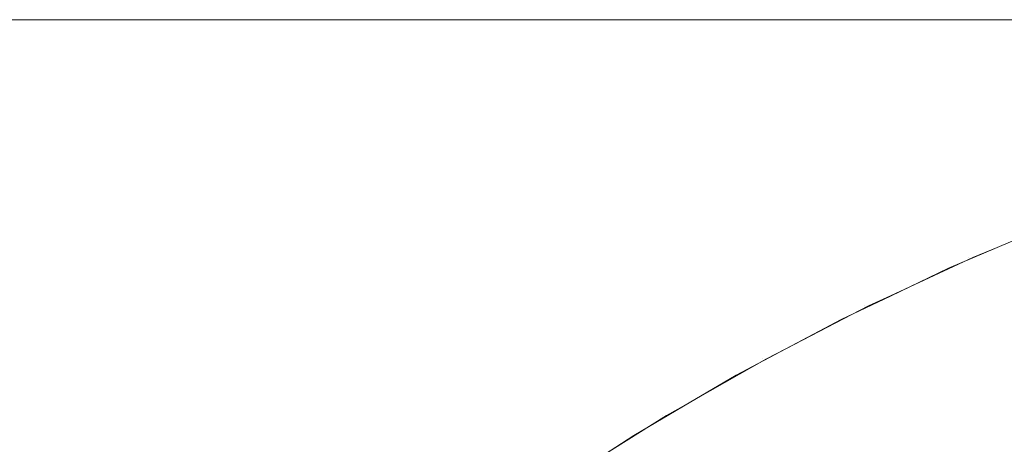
# Model space of a CAD drawing. Header units: centimetres. Extents: x -25.9 to 27.4, y -21.7 to -19.9.
# Tile 154 of 202: x 9.5382 to 9.5733, y -19.8752 to -19.86. Entities that reach past the tile are written whole.
import ezdxf

# ---------------------------------------------------------------- set-up
doc = ezdxf.new("R2010")
doc.units = ezdxf.units.CM
doc.header["$LTSCALE"] = 2.54
doc.layers.add('Lucido design-1', color=7, linetype='Continuous')

# ---------------------------------------------------------------- blocks, each defined once
blk = doc.blocks.new('Gruppo-5-1')
at = {"color": 7, "linetype": 'Continuous', "lineweight": 9}
for points, invisible_edges in [([(27.312519, -19.860047, 876.324458), (27.312519, -19.86, 876.321383), (-25.787481, -19.86, 876.321383), (-25.787481, -19.860047, 876.324458)], 8), ([(9.412519, -19.86, 876.121383), (-25.787481, -19.86, 876.321383), (27.312519, -19.86, 876.321383)], 9), ([(27.312519, -19.86, 876.321383), (9.421007, -19.86, 876.121203), (9.412519, -19.86, 876.121383)], 9), ([(9.42948, -19.86, 876.120663), (9.421007, -19.86, 876.121203), (27.312519, -19.86, 876.321383)], 10), ([(27.312519, -19.86, 876.321383), (9.437922, -19.86, 876.119764), (9.42948, -19.86, 876.120663)], 9), ([(9.446319, -19.86, 876.118507), (9.437922, -19.86, 876.119764), (27.312519, -19.86, 876.321383)], 10), ([(9.454655, -19.86, 876.116895), (9.446319, -19.86, 876.118507), (27.312519, -19.86, 876.321383)], 10), ([(27.312519, -19.86, 876.321383), (9.462914, -19.86, 876.11493), (9.454655, -19.86, 876.116895)], 9), ([(9.471083, -19.86, 876.112617), (9.462914, -19.86, 876.11493), (27.312519, -19.86, 876.321383)], 10), ([(27.312519, -19.86, 876.321383), (9.479147, -19.86, 876.109959), (9.471083, -19.86, 876.112617)], 9), ([(9.48709, -19.86, 876.106961), (9.479147, -19.86, 876.109959), (27.312519, -19.86, 876.321383)], 10), ([(27.312519, -19.86, 876.321383), (9.494899, -19.86, 876.103629), (9.48709, -19.86, 876.106961)], 9), ([(27.312519, -19.86, 876.321383), (9.50256, -19.86, 876.099969), (9.494899, -19.86, 876.103629)], 9), ([(9.510058, -19.86, 876.095986), (9.50256, -19.86, 876.099969), (27.312519, -19.86, 876.321383)], 10), ([(27.312519, -19.86, 876.321383), (9.51738, -19.86, 876.091689), (9.510058, -19.86, 876.095986)], 9), ([(9.524514, -19.86, 876.087085), (9.51738, -19.86, 876.091689), (27.312519, -19.86, 876.321383)], 10), ([(27.312519, -19.86, 876.321383), (9.531445, -19.86, 876.082183), (9.524514, -19.86, 876.087085)], 9), ([(9.538163, -19.86, 876.076991), (9.531445, -19.86, 876.082183), (27.312519, -19.86, 876.321383)], 10), ([(9.538163, -19.86, 876.076991), (9.544654, -19.86, 876.071518), (9.541773, -19.860095, 876.068245), (9.535424, -19.860095, 876.073598)], 14), ([(27.312519, -19.86, 876.321383), (9.544654, -19.86, 876.071518), (9.538163, -19.86, 876.076991)], 9), ([(9.544654, -19.86, 876.071518), (9.550907, -19.86, 876.065775), (9.54789, -19.860095, 876.062627), (9.541773, -19.860095, 876.068245)], 14), ([(9.550907, -19.86, 876.065775), (9.544654, -19.86, 876.071518), (27.312519, -19.86, 876.321383)], 10), ([(9.550907, -19.86, 876.065775), (9.55691, -19.86, 876.059771), (9.553762, -19.860095, 876.056754), (9.54789, -19.860095, 876.062627)], 14), ([(27.312519, -19.86, 876.321383), (9.55691, -19.86, 876.059771), (9.550907, -19.86, 876.065775)], 9), ([(9.55691, -19.86, 876.059771), (9.562653, -19.86, 876.053518), (9.55938, -19.860095, 876.050638), (9.553762, -19.860095, 876.056754)], 14), ([(9.562653, -19.86, 876.053518), (9.55691, -19.86, 876.059771), (27.312519, -19.86, 876.321383)], 10), ([(9.562653, -19.86, 876.053518), (9.568126, -19.86, 876.047027), (9.564734, -19.860095, 876.044289), (9.55938, -19.860095, 876.050638)], 14), ([(27.312519, -19.86, 876.321383), (9.568126, -19.86, 876.047027), (9.562653, -19.86, 876.053518)], 9), ([(9.568126, -19.86, 876.047027), (9.573318, -19.86, 876.04031), (9.569813, -19.860095, 876.037718), (9.564734, -19.860095, 876.044289)], 14), ([(9.573318, -19.86, 876.04031), (9.568126, -19.86, 876.047027), (27.312519, -19.86, 876.321383)], 10), ([(9.573318, -19.86, 876.04031), (9.578221, -19.86, 876.033378), (9.574609, -19.860095, 876.030937), (9.569813, -19.860095, 876.037718)], 14), ([(-25.787481, -19.860047, 876.324458), (-25.787481, -19.860114, 876.325744), (27.312519, -19.860114, 876.325744), (27.312519, -19.860047, 876.324458)], 10), ([(27.312519, -19.860261, 876.328604), (27.312519, -19.860114, 876.325744), (-25.787481, -19.860114, 876.325744), (-25.787481, -19.860261, 876.328604)], 10), ([(-25.787481, -19.860261, 876.328604), (-25.787481, -19.8604, 876.330097), (27.312519, -19.8604, 876.330097), (27.312519, -19.860261, 876.328604)], 10), ([(9.535424, -19.860095, 876.073598), (9.541773, -19.860095, 876.068245), (9.539043, -19.860361, 876.065143), (9.532828, -19.860361, 876.070383)], 15), ([(9.541773, -19.860095, 876.068245), (9.54789, -19.860095, 876.062627), (9.54503, -19.860361, 876.059644), (9.539043, -19.860361, 876.065143)], 15), ([(9.54789, -19.860095, 876.062627), (9.553762, -19.860095, 876.056754), (9.550779, -19.860361, 876.053895), (9.54503, -19.860361, 876.059644)], 15), ([(9.553762, -19.860095, 876.056754), (9.55938, -19.860095, 876.050638), (9.556278, -19.860361, 876.047908), (9.550779, -19.860361, 876.053895)], 15), ([(9.55938, -19.860095, 876.050638), (9.564734, -19.860095, 876.044289), (9.561519, -19.860361, 876.041692), (9.556278, -19.860361, 876.047908)], 15), ([(9.564734, -19.860095, 876.044289), (9.569813, -19.860095, 876.037718), (9.56649, -19.860361, 876.03526), (9.561519, -19.860361, 876.041692)], 15), ([(9.569813, -19.860095, 876.037718), (9.574609, -19.860095, 876.030937), (9.571185, -19.860361, 876.028623), (9.56649, -19.860361, 876.03526)], 15), ([(9.574609, -19.860095, 876.030937), (9.579112, -19.860095, 876.023959), (9.575593, -19.860361, 876.021792), (9.571185, -19.860361, 876.028623)], 15), ([(27.312519, -19.860647, 876.33274), (27.312519, -19.8604, 876.330097), (-25.787481, -19.8604, 876.330097), (-25.787481, -19.860647, 876.33274)], 10), ([(-25.787481, -19.860647, 876.33274), (-25.787481, -19.860876, 876.334433), (27.312519, -19.860876, 876.334433), (27.312519, -19.860647, 876.33274)], 10), ([(9.532828, -19.860361, 876.070383), (9.539043, -19.860361, 876.065143), (9.536325, -19.860798, 876.062054), (9.530243, -19.860798, 876.067182)], 15), ([(9.539043, -19.860361, 876.065143), (9.54503, -19.860361, 876.059644), (9.542183, -19.860798, 876.056673), (9.536325, -19.860798, 876.062054)], 15), ([(9.54503, -19.860361, 876.059644), (9.550779, -19.860361, 876.053895), (9.547809, -19.860798, 876.051048), (9.542183, -19.860798, 876.056673)], 15), ([(9.550779, -19.860361, 876.053895), (9.556278, -19.860361, 876.047908), (9.55319, -19.860798, 876.045189), (9.547809, -19.860798, 876.051048)], 15), ([(9.556278, -19.860361, 876.047908), (9.561519, -19.860361, 876.041692), (9.558317, -19.860798, 876.039108), (9.55319, -19.860798, 876.045189)], 15), ([(9.561519, -19.860361, 876.041692), (9.56649, -19.860361, 876.03526), (9.563182, -19.860798, 876.032814), (9.558317, -19.860798, 876.039108)], 15), ([(9.56649, -19.860361, 876.03526), (9.571185, -19.860361, 876.028623), (9.567776, -19.860798, 876.026319), (9.563182, -19.860798, 876.032814)], 15), ([(9.571185, -19.860361, 876.028623), (9.575593, -19.860361, 876.021792), (9.57209, -19.860798, 876.019635), (9.567776, -19.860798, 876.026319)], 15), ([(9.575593, -19.860361, 876.021792), (9.579708, -19.860361, 876.014781), (9.576116, -19.860798, 876.012774), (9.57209, -19.860798, 876.019635)], 15), ([(27.312519, -19.861205, 876.336861), (27.312519, -19.860876, 876.334433), (-25.787481, -19.860876, 876.334433), (-25.787481, -19.861205, 876.336861)], 10), ([(9.536325, -19.860798, 876.062054), (9.542183, -19.860798, 876.056673), (9.539354, -19.861404, 876.053721), (9.533623, -19.861404, 876.058985)], 15), ([(9.542183, -19.860798, 876.056673), (9.547809, -19.860798, 876.051048), (9.544856, -19.861404, 876.048219), (9.539354, -19.861404, 876.053721)], 15), ([(9.547809, -19.860798, 876.051048), (9.55319, -19.860798, 876.045189), (9.55012, -19.861404, 876.042488), (9.544856, -19.861404, 876.048219)], 15), ([(9.55319, -19.860798, 876.045189), (9.558317, -19.860798, 876.039108), (9.555136, -19.861404, 876.036539), (9.55012, -19.861404, 876.042488)], 15), ([(9.558317, -19.860798, 876.039108), (9.563182, -19.860798, 876.032814), (9.559895, -19.861404, 876.030382), (9.555136, -19.861404, 876.036539)], 15), ([(9.563182, -19.860798, 876.032814), (9.567776, -19.860798, 876.026319), (9.564388, -19.861404, 876.024029), (9.559895, -19.861404, 876.030382)], 15), ([(9.567776, -19.860798, 876.026319), (9.57209, -19.860798, 876.019635), (9.568608, -19.861404, 876.017491), (9.564388, -19.861404, 876.024029)], 15), ([(9.57209, -19.860798, 876.019635), (9.576116, -19.860798, 876.012774), (9.572546, -19.861404, 876.01078), (9.568608, -19.861404, 876.017491)], 15), ([(9.576116, -19.860798, 876.012774), (9.579847, -19.860798, 876.005749), (9.576196, -19.861404, 876.003908), (9.572546, -19.861404, 876.01078)], 15), ([(-25.787481, -19.861205, 876.336861), (-25.787481, -19.86154, 876.338745), (27.312519, -19.86154, 876.338745), (27.312519, -19.861205, 876.336861)], 10), ([(9.533623, -19.861404, 876.058985), (9.539354, -19.861404, 876.053721), (9.536547, -19.862177, 876.050792), (9.530943, -19.862177, 876.055939)], 15), ([(9.539354, -19.861404, 876.053721), (9.544856, -19.861404, 876.048219), (9.541927, -19.862177, 876.045411), (9.536547, -19.862177, 876.050792)], 15), ([(9.544856, -19.861404, 876.048219), (9.55012, -19.861404, 876.042488), (9.547074, -19.862177, 876.039807), (9.541927, -19.862177, 876.045411)], 15), ([(9.55012, -19.861404, 876.042488), (9.555136, -19.861404, 876.036539), (9.551979, -19.862177, 876.03399), (9.547074, -19.862177, 876.039807)], 15), ([(9.555136, -19.861404, 876.036539), (9.559895, -19.861404, 876.030382), (9.556633, -19.862177, 876.02797), (9.551979, -19.862177, 876.03399)], 15), ([(9.559895, -19.861404, 876.030382), (9.564388, -19.861404, 876.024029), (9.561026, -19.862177, 876.021757), (9.556633, -19.862177, 876.02797)], 15), ([(9.564388, -19.861404, 876.024029), (9.568608, -19.861404, 876.017491), (9.565153, -19.862177, 876.015364), (9.561026, -19.862177, 876.021757)], 15), ([(9.568608, -19.861404, 876.017491), (9.572546, -19.861404, 876.01078), (9.569004, -19.862177, 876.008801), (9.565153, -19.862177, 876.015364)], 15), ([(9.572546, -19.861404, 876.01078), (9.576196, -19.861404, 876.003908), (9.572573, -19.862177, 876.002081), (9.569004, -19.862177, 876.008801)], 15), ([(9.576196, -19.861404, 876.003908), (9.579551, -19.861404, 875.996887), (9.575854, -19.862177, 875.995215), (9.572573, -19.862177, 876.002081)], 15), ([(27.312519, -19.861935, 876.340958), (27.312519, -19.86154, 876.338745), (-25.787481, -19.86154, 876.338745), (-25.787481, -19.861935, 876.340958)], 10), ([(-25.787481, -19.861935, 876.340958), (-25.787481, -19.862392, 876.343023), (27.312519, -19.862392, 876.343023), (27.312519, -19.861935, 876.340958)], 10), ([(27.312519, -19.862835, 876.345025), (27.312519, -19.862392, 876.343023), (-25.787481, -19.862392, 876.343023), (-25.787481, -19.862835, 876.345025)], 10), ([(9.536547, -19.862177, 876.050792), (9.541927, -19.862177, 876.045411), (9.539026, -19.863117, 876.042631), (9.533766, -19.863117, 876.047891)], 15), ([(9.541927, -19.862177, 876.045411), (9.547074, -19.862177, 876.039807), (9.544058, -19.863117, 876.037152), (9.539026, -19.863117, 876.042631)], 15), ([(9.547074, -19.862177, 876.039807), (9.551979, -19.862177, 876.03399), (9.548853, -19.863117, 876.031465), (9.544058, -19.863117, 876.037152)], 15), ([(9.551979, -19.862177, 876.03399), (9.556633, -19.862177, 876.02797), (9.553402, -19.863117, 876.02558), (9.548853, -19.863117, 876.031465)], 15), ([(9.556633, -19.862177, 876.02797), (9.561026, -19.862177, 876.021757), (9.557697, -19.863117, 876.019507), (9.553402, -19.863117, 876.02558)], 15), ([(9.561026, -19.862177, 876.021757), (9.565153, -19.862177, 876.015364), (9.561731, -19.863117, 876.013257), (9.557697, -19.863117, 876.019507)], 15), ([(9.565153, -19.862177, 876.015364), (9.569004, -19.862177, 876.008801), (9.565496, -19.863117, 876.006841), (9.561731, -19.863117, 876.013257)], 15), ([(9.569004, -19.862177, 876.008801), (9.572573, -19.862177, 876.002081), (9.568985, -19.863117, 876.000272), (9.565496, -19.863117, 876.006841)], 15), ([(9.572573, -19.862177, 876.002081), (9.575854, -19.862177, 875.995215), (9.572192, -19.863117, 875.99356), (9.568985, -19.863117, 876.000272)], 15), ([(9.575854, -19.862177, 875.995215), (9.57884, -19.862177, 875.988217), (9.575111, -19.863117, 875.986718), (9.572192, -19.863117, 875.99356)], 15), ([(-25.787481, -19.862835, 876.345025), (-25.787481, -19.863428, 876.34726), (27.312519, -19.863428, 876.34726), (27.312519, -19.862835, 876.345025)], 10), ([(9.533766, -19.863117, 876.047891), (9.539026, -19.863117, 876.042631), (9.536158, -19.86422, 876.039882), (9.531017, -19.86422, 876.045022)], 15), ([(9.539026, -19.863117, 876.042631), (9.544058, -19.863117, 876.037152), (9.541076, -19.86422, 876.034528), (9.536158, -19.86422, 876.039882)], 15), ([(9.544058, -19.863117, 876.037152), (9.548853, -19.863117, 876.031465), (9.545762, -19.86422, 876.02897), (9.541076, -19.86422, 876.034528)], 15), ([(9.548853, -19.863117, 876.031465), (9.553402, -19.863117, 876.02558), (9.550208, -19.86422, 876.023218), (9.545762, -19.86422, 876.02897)], 15), ([(9.553402, -19.863117, 876.02558), (9.557697, -19.863117, 876.019507), (9.554406, -19.86422, 876.017282), (9.550208, -19.86422, 876.023218)], 15), ([(9.557697, -19.863117, 876.019507), (9.561731, -19.863117, 876.013257), (9.558348, -19.86422, 876.011174), (9.554406, -19.86422, 876.017282)], 15), ([(9.561731, -19.863117, 876.013257), (9.565496, -19.863117, 876.006841), (9.562027, -19.86422, 876.004904), (9.558348, -19.86422, 876.011174)], 15), ([(9.565496, -19.863117, 876.006841), (9.568985, -19.863117, 876.000272), (9.565437, -19.86422, 875.998483), (9.562027, -19.86422, 876.004904)], 15), ([(9.568985, -19.863117, 876.000272), (9.572192, -19.863117, 875.99356), (9.568572, -19.86422, 875.991924), (9.565437, -19.86422, 875.998483)], 15), ([(9.572192, -19.863117, 875.99356), (9.575111, -19.863117, 875.986718), (9.571425, -19.86422, 875.985237), (9.568572, -19.86422, 875.991924)], 15), ([(9.575111, -19.863117, 875.986718), (9.577738, -19.863117, 875.979759), (9.573992, -19.86422, 875.978435), (9.571425, -19.86422, 875.985237)], 15), ([(27.312519, -19.863905, 876.349055), (27.312519, -19.863428, 876.34726), (-25.787481, -19.863428, 876.34726), (-25.787481, -19.863905, 876.349055)], 10), ([(-25.787481, -19.863905, 876.349055), (-25.787481, -19.864648, 876.351448), (27.312519, -19.864648, 876.351448), (27.312519, -19.863905, 876.349055)], 10), ([(9.536158, -19.86422, 876.039882), (9.541076, -19.86422, 876.034528), (9.538132, -19.865486, 876.031937), (9.533327, -19.865486, 876.037169)], 15), ([(9.541076, -19.86422, 876.034528), (9.545762, -19.86422, 876.02897), (9.542711, -19.865486, 876.026507), (9.538132, -19.865486, 876.031937)], 15), ([(9.545762, -19.86422, 876.02897), (9.550208, -19.86422, 876.023218), (9.547056, -19.865486, 876.020886), (9.542711, -19.865486, 876.026507)], 15), ([(9.550208, -19.86422, 876.023218), (9.554406, -19.86422, 876.017282), (9.551157, -19.865486, 876.015087), (9.547056, -19.865486, 876.020886)], 15), ([(9.554406, -19.86422, 876.017282), (9.558348, -19.86422, 876.011174), (9.555009, -19.865486, 876.009118), (9.551157, -19.865486, 876.015087)], 15), ([(9.558348, -19.86422, 876.011174), (9.562027, -19.86422, 876.004904), (9.558604, -19.865486, 876.002992), (9.555009, -19.865486, 876.009118)], 15), ([(9.562027, -19.86422, 876.004904), (9.565437, -19.86422, 875.998483), (9.561936, -19.865486, 875.996718), (9.558604, -19.865486, 876.002992)], 15), ([(9.565437, -19.86422, 875.998483), (9.568572, -19.86422, 875.991924), (9.564999, -19.865486, 875.990309), (9.561936, -19.865486, 875.996718)], 15), ([(9.568572, -19.86422, 875.991924), (9.571425, -19.86422, 875.985237), (9.567787, -19.865486, 875.983775), (9.564999, -19.865486, 875.990309)], 15), ([(9.571425, -19.86422, 875.985237), (9.573992, -19.86422, 875.978435), (9.570295, -19.865486, 875.977129), (9.567787, -19.865486, 875.983775)], 15), ([(9.573992, -19.86422, 875.978435), (9.576268, -19.86422, 875.971531), (9.572519, -19.865486, 875.970383), (9.570295, -19.865486, 875.977129)], 15), ([(9.576268, -19.86422, 875.971531), (9.578248, -19.86422, 875.964536), (9.574454, -19.865486, 875.963548), (9.572519, -19.865486, 875.970383)], 15), ([(27.312519, -19.865143, 876.35304), (27.312519, -19.864648, 876.351448), (-25.787481, -19.864648, 876.351448), (-25.787481, -19.865143, 876.35304)], 10), ([(-25.787481, -19.865143, 876.35304), (-25.787481, -19.86605, 876.355579), (27.312519, -19.86605, 876.355579), (27.312519, -19.865143, 876.35304)], 10), ([(9.538132, -19.865486, 876.031937), (9.542711, -19.865486, 876.026507), (9.539707, -19.86691, 876.02408), (9.535233, -19.86691, 876.029386)], 15), ([(9.542711, -19.865486, 876.026507), (9.547056, -19.865486, 876.020886), (9.543951, -19.86691, 876.01859), (9.539707, -19.86691, 876.02408)], 15), ([(9.547056, -19.865486, 876.020886), (9.551157, -19.865486, 876.015087), (9.547958, -19.86691, 876.012924), (9.543951, -19.86691, 876.01859)], 15), ([(9.551157, -19.865486, 876.015087), (9.555009, -19.865486, 876.009118), (9.551721, -19.86691, 876.007094), (9.547958, -19.86691, 876.012924)], 15), ([(9.555009, -19.865486, 876.009118), (9.558604, -19.865486, 876.002992), (9.555233, -19.86691, 876.001108), (9.551721, -19.86691, 876.007094)], 15), ([(9.558604, -19.865486, 876.002992), (9.561936, -19.865486, 875.996718), (9.558488, -19.86691, 875.99498), (9.555233, -19.86691, 876.001108)], 15), ([(9.561936, -19.865486, 875.996718), (9.564999, -19.865486, 875.990309), (9.56148, -19.86691, 875.988718), (9.558488, -19.86691, 875.99498)], 15), ([(9.564999, -19.865486, 875.990309), (9.567787, -19.865486, 875.983775), (9.564204, -19.86691, 875.982335), (9.56148, -19.86691, 875.988718)], 15), ([(9.567787, -19.865486, 875.983775), (9.570295, -19.865486, 875.977129), (9.566654, -19.86691, 875.975843), (9.564204, -19.86691, 875.982335)], 15), ([(9.570295, -19.865486, 875.977129), (9.572519, -19.865486, 875.970383), (9.568826, -19.86691, 875.969252), (9.566654, -19.86691, 875.975843)], 15), ([(9.572519, -19.865486, 875.970383), (9.574454, -19.865486, 875.963548), (9.570717, -19.86691, 875.962575), (9.568826, -19.86691, 875.969252)], 15), ([(9.574454, -19.865486, 875.963548), (9.576098, -19.865486, 875.956637), (9.572323, -19.86691, 875.955824), (9.570717, -19.86691, 875.962575)], 15), ([(9.576098, -19.865486, 875.956637), (9.577447, -19.865486, 875.949663), (9.57364, -19.86691, 875.949011), (9.572323, -19.86691, 875.955824)], 15), ([(27.312519, -19.866548, 876.356974), (27.312519, -19.86605, 876.355579), (-25.787481, -19.86605, 876.355579), (-25.787481, -19.866548, 876.356974)], 10), ([(-25.787481, -19.866548, 876.356974), (-25.787481, -19.867629, 876.359645), (27.312519, -19.867629, 876.359645), (27.312519, -19.866548, 876.356974)], 10), ([(9.535233, -19.86691, 876.029386), (9.539707, -19.86691, 876.02408), (9.536753, -19.86849, 876.021695), (9.532383, -19.86849, 876.026878)], 15), ([(9.539707, -19.86691, 876.02408), (9.543951, -19.86691, 876.01859), (9.540898, -19.86849, 876.016332), (9.536753, -19.86849, 876.021695)], 15), ([(9.543951, -19.86691, 876.01859), (9.547958, -19.86691, 876.012924), (9.544812, -19.86849, 876.010798), (9.540898, -19.86849, 876.016332)], 15), ([(9.547958, -19.86691, 876.012924), (9.551721, -19.86691, 876.007094), (9.548488, -19.86849, 876.005103), (9.544812, -19.86849, 876.010798)], 15), ([(9.551721, -19.86691, 876.007094), (9.555233, -19.86691, 876.001108), (9.551918, -19.86849, 875.999257), (9.548488, -19.86849, 876.005103)], 15), ([(9.555233, -19.86691, 876.001108), (9.558488, -19.86691, 875.99498), (9.555098, -19.86849, 875.99327), (9.551918, -19.86849, 875.999257)], 15), ([(9.558488, -19.86691, 875.99498), (9.56148, -19.86691, 875.988718), (9.55802, -19.86849, 875.987154), (9.555098, -19.86849, 875.99327)], 15), ([(9.56148, -19.86691, 875.988718), (9.564204, -19.86691, 875.982335), (9.560681, -19.86849, 875.98092), (9.55802, -19.86849, 875.987154)], 15), ([(9.564204, -19.86691, 875.982335), (9.566654, -19.86691, 875.975843), (9.563074, -19.86849, 875.974578), (9.560681, -19.86849, 875.98092)], 15), ([(9.566654, -19.86691, 875.975843), (9.568826, -19.86691, 875.969252), (9.565196, -19.86849, 875.96814), (9.563074, -19.86849, 875.974578)], 15), ([(9.568826, -19.86691, 875.969252), (9.570717, -19.86691, 875.962575), (9.567043, -19.86849, 875.961618), (9.565196, -19.86849, 875.96814)], 15), ([(9.570717, -19.86691, 875.962575), (9.572323, -19.86691, 875.955824), (9.568611, -19.86849, 875.955024), (9.567043, -19.86849, 875.961618)], 15), ([(9.572323, -19.86691, 875.955824), (9.57364, -19.86691, 875.949011), (9.569898, -19.86849, 875.948369), (9.568611, -19.86849, 875.955024)], 15), ([(9.57364, -19.86691, 875.949011), (9.574668, -19.86691, 875.942147), (9.570902, -19.86849, 875.941665), (9.569898, -19.86849, 875.948369)], 15), ([(9.574668, -19.86691, 875.942147), (9.575403, -19.86691, 875.935247), (9.57162, -19.86849, 875.934925), (9.570902, -19.86849, 875.941665)], 15), ([(9.575403, -19.86691, 875.935247), (9.575844, -19.86691, 875.928321), (9.572051, -19.86849, 875.92816), (9.57162, -19.86849, 875.934925)], 15), ([(9.572051, -19.86849, 875.92816), (9.575844, -19.86691, 875.928321), (9.575992, -19.86691, 875.921383), (9.57306, -19.868131, 875.921383)], 11), ([(9.57306, -19.868131, 875.921383), (9.575992, -19.86691, 875.921383), (9.575233, -19.867211, 875.721383)], 10), ([(9.573063, -19.868137, 875.721383), (9.575233, -19.867211, 875.721383), (9.575269, -19.867299, 875.717024), (9.571368, -19.868964, 875.717024)], 14), ([(9.571368, -19.868964, 875.717024), (9.575269, -19.867299, 875.717024), (9.575368, -19.867546, 875.712891), (9.571477, -19.869206, 875.712891)], 15), ([(9.575233, -19.867211, 875.721383), (9.573063, -19.868137, 875.721383), (9.57306, -19.868131, 875.921383)], 10), ([(27.312519, -19.868117, 876.360848), (27.312519, -19.867629, 876.359645), (-25.787481, -19.867629, 876.359645), (-25.787481, -19.868117, 876.360848)], 10), ([(9.571477, -19.869206, 875.712891), (9.575368, -19.867546, 875.712891), (9.575531, -19.867951, 875.708777), (9.571657, -19.869604, 875.708777)], 15), ([(9.571657, -19.869604, 875.708777), (9.575531, -19.867951, 875.708777), (9.575757, -19.868514, 875.704687), (9.571907, -19.870156, 875.704687)], 15), ([(-25.787481, -19.868117, 876.360848), (-25.787481, -19.869385, 876.363638), (27.312519, -19.869385, 876.363638), (27.312519, -19.868117, 876.360848)], 10), ([(9.572195, -19.86849, 875.921383), (9.57306, -19.868131, 875.921383), (9.573063, -19.868137, 875.721383), (9.571329, -19.868877, 875.721383)], 10), ([(9.571368, -19.868964, 875.717024), (9.571329, -19.868877, 875.721383), (9.573063, -19.868137, 875.721383)], 9), ([(9.57306, -19.868131, 875.921383), (9.572195, -19.86849, 875.921383), (9.572051, -19.86849, 875.92816)], 10), ([(9.536753, -19.86849, 876.021695), (9.540898, -19.86849, 876.016332), (9.537903, -19.870224, 876.014117), (9.533854, -19.870224, 876.019355)], 15), ([(9.540898, -19.86849, 876.016332), (9.544812, -19.86849, 876.010798), (9.541726, -19.870224, 876.008712), (9.537903, -19.870224, 876.014117)], 15), ([(9.544812, -19.86849, 876.010798), (9.548488, -19.86849, 876.005103), (9.545316, -19.870224, 876.00315), (9.541726, -19.870224, 876.008712)], 15), ([(9.548488, -19.86849, 876.005103), (9.551918, -19.86849, 875.999257), (9.548666, -19.870224, 875.99744), (9.545316, -19.870224, 876.00315)], 15), ([(9.551918, -19.86849, 875.999257), (9.555098, -19.86849, 875.99327), (9.551771, -19.870224, 875.991593), (9.548666, -19.870224, 875.99744)], 15), ([(9.555098, -19.86849, 875.99327), (9.55802, -19.86849, 875.987154), (9.554626, -19.870224, 875.98562), (9.551771, -19.870224, 875.991593)], 15), ([(9.55802, -19.86849, 875.987154), (9.560681, -19.86849, 875.98092), (9.557224, -19.870224, 875.979531), (9.554626, -19.870224, 875.98562)], 15), ([(9.560681, -19.86849, 875.98092), (9.563074, -19.86849, 875.974578), (9.559561, -19.870224, 875.973337), (9.557224, -19.870224, 875.979531)], 15), ([(9.563074, -19.86849, 875.974578), (9.565196, -19.86849, 875.96814), (9.561634, -19.870224, 875.967049), (9.559561, -19.870224, 875.973337)], 15), ([(9.565196, -19.86849, 875.96814), (9.567043, -19.86849, 875.961618), (9.563438, -19.870224, 875.96068), (9.561634, -19.870224, 875.967049)], 15), ([(9.567043, -19.86849, 875.961618), (9.568611, -19.86849, 875.955024), (9.56497, -19.870224, 875.954239), (9.563438, -19.870224, 875.96068)], 15), ([(9.568611, -19.86849, 875.955024), (9.569898, -19.86849, 875.948369), (9.566227, -19.870224, 875.947739), (9.56497, -19.870224, 875.954239)], 15), ([(9.569898, -19.86849, 875.948369), (9.570902, -19.86849, 875.941665), (9.567207, -19.870224, 875.941192), (9.566227, -19.870224, 875.947739)], 15), ([(9.570902, -19.86849, 875.941665), (9.57162, -19.86849, 875.934925), (9.567908, -19.870224, 875.934609), (9.567207, -19.870224, 875.941192)], 15), ([(9.57162, -19.86849, 875.934925), (9.572051, -19.86849, 875.92816), (9.568329, -19.870224, 875.928002), (9.567908, -19.870224, 875.934609)], 15), ([(9.568329, -19.870224, 875.928002), (9.572051, -19.86849, 875.92816), (9.572195, -19.86849, 875.921383), (9.56925, -19.869861, 875.921383)], 11), ([(9.56925, -19.869861, 875.921383), (9.572195, -19.86849, 875.921383), (9.571329, -19.868877, 875.721383)], 10), ([(9.571907, -19.870156, 875.704687), (9.575757, -19.868514, 875.704687), (9.576045, -19.869231, 875.70063), (9.572225, -19.870861, 875.70063)], 15), ([(9.569254, -19.869869, 875.721383), (9.571329, -19.868877, 875.721383), (9.571368, -19.868964, 875.717024), (9.567541, -19.870792, 875.717024)], 14), ([(9.567541, -19.870792, 875.717024), (9.571368, -19.868964, 875.717024), (9.571477, -19.869206, 875.712891), (9.567661, -19.87103, 875.712891)], 15), ([(9.571329, -19.868877, 875.721383), (9.569254, -19.869869, 875.721383), (9.56925, -19.869861, 875.921383)], 10), ([(27.312519, -19.869848, 876.364658), (27.312519, -19.869385, 876.363638), (-25.787481, -19.869385, 876.363638), (-25.787481, -19.869848, 876.364658)], 10), ([(9.567661, -19.87103, 875.712891), (9.571477, -19.869206, 875.712891), (9.571657, -19.869604, 875.708777), (9.567858, -19.87142, 875.708777)], 15), ([(9.572225, -19.870861, 875.70063), (9.576045, -19.869231, 875.70063), (9.576395, -19.870103, 875.696612), (9.572612, -19.871717, 875.696612)], 15), ([(9.567858, -19.87142, 875.708777), (9.571657, -19.869604, 875.708777), (9.571907, -19.870156, 875.704687), (9.56813, -19.871961, 875.704687)], 15), ([(-25.787481, -19.869848, 876.364658), (-25.787481, -19.871313, 876.367551), (27.312519, -19.871313, 876.367551), (27.312519, -19.869848, 876.364658)], 10), ([(9.56847, -19.870224, 875.921383), (9.56925, -19.869861, 875.921383), (9.569254, -19.869869, 875.721383), (9.567498, -19.870707, 875.721383)], 10), ([(9.567541, -19.870792, 875.717024), (9.567498, -19.870707, 875.721383), (9.569254, -19.869869, 875.721383)], 9), ([(9.56813, -19.871961, 875.704687), (9.571907, -19.870156, 875.704687), (9.572225, -19.870861, 875.70063), (9.568479, -19.872651, 875.70063)], 15), ([(9.56925, -19.869861, 875.921383), (9.56847, -19.870224, 875.921383), (9.568329, -19.870224, 875.928002)], 10), ([(9.572612, -19.871717, 875.696612), (9.576395, -19.870103, 875.696612), (9.576807, -19.871127, 875.692639), (9.573067, -19.872723, 875.692639)], 15), ([(9.537903, -19.870224, 876.014117), (9.541726, -19.870224, 876.008712), (9.538704, -19.872108, 876.006669), (9.53497, -19.872108, 876.011948)], 15), ([(9.541726, -19.870224, 876.008712), (9.545316, -19.870224, 876.00315), (9.542209, -19.872108, 876.001237), (9.538704, -19.872108, 876.006669)], 15), ([(9.545316, -19.870224, 876.00315), (9.548666, -19.870224, 875.99744), (9.545482, -19.872108, 875.995661), (9.542209, -19.872108, 876.001237)], 15), ([(9.548666, -19.870224, 875.99744), (9.551771, -19.870224, 875.991593), (9.548514, -19.872108, 875.989951), (9.545482, -19.872108, 875.995661)], 15), ([(9.551771, -19.870224, 875.991593), (9.554626, -19.870224, 875.98562), (9.551302, -19.872108, 875.984117), (9.548514, -19.872108, 875.989951)], 15), ([(9.554626, -19.870224, 875.98562), (9.557224, -19.870224, 875.979531), (9.553839, -19.872108, 875.978171), (9.551302, -19.872108, 875.984117)], 15), ([(9.557224, -19.870224, 875.979531), (9.559561, -19.870224, 875.973337), (9.556122, -19.872108, 875.972122), (9.553839, -19.872108, 875.978171)], 15), ([(9.559561, -19.870224, 875.973337), (9.561634, -19.870224, 875.967049), (9.558146, -19.872108, 875.965981), (9.556122, -19.872108, 875.972122)], 15), ([(9.561634, -19.870224, 875.967049), (9.563438, -19.870224, 875.96068), (9.559908, -19.872108, 875.959761), (9.558146, -19.872108, 875.965981)], 15), ([(9.563438, -19.870224, 875.96068), (9.56497, -19.870224, 875.954239), (9.561404, -19.872108, 875.953471), (9.559908, -19.872108, 875.959761)], 15), ([(9.56497, -19.870224, 875.954239), (9.566227, -19.870224, 875.947739), (9.562631, -19.872108, 875.947123), (9.561404, -19.872108, 875.953471)], 15), ([(9.566227, -19.870224, 875.947739), (9.567207, -19.870224, 875.941192), (9.563588, -19.872108, 875.940729), (9.562631, -19.872108, 875.947123)], 15), ([(9.567207, -19.870224, 875.941192), (9.567908, -19.870224, 875.934609), (9.564273, -19.872108, 875.9343), (9.563588, -19.872108, 875.940729)], 15), ([(9.567908, -19.870224, 875.934609), (9.568329, -19.870224, 875.928002), (9.564685, -19.872108, 875.927847), (9.564273, -19.872108, 875.9343)], 15), ([(9.564685, -19.872108, 875.927847), (9.568329, -19.870224, 875.928002), (9.56847, -19.870224, 875.921383), (9.565513, -19.871751, 875.921383)], 11), ([(9.565513, -19.871751, 875.921383), (9.56847, -19.870224, 875.921383), (9.567498, -19.870707, 875.721383)], 10), ([(9.565518, -19.871759, 875.721383), (9.567498, -19.870707, 875.721383), (9.567541, -19.870792, 875.717024), (9.563796, -19.872782, 875.717024)], 14), ([(9.563796, -19.872782, 875.717024), (9.567541, -19.870792, 875.717024), (9.567661, -19.87103, 875.712891), (9.563925, -19.873014, 875.712891)], 15), ([(9.567498, -19.870707, 875.721383), (9.565518, -19.871759, 875.721383), (9.565513, -19.871751, 875.921383)], 10), ([(9.568479, -19.872651, 875.70063), (9.572225, -19.870861, 875.70063), (9.572612, -19.871717, 875.696612), (9.568902, -19.87349, 875.696612)], 15), ([(9.563925, -19.873014, 875.712891), (9.567661, -19.87103, 875.712891), (9.567858, -19.87142, 875.708777), (9.564138, -19.873395, 875.708777)], 15), ([(9.573067, -19.872723, 875.692639), (9.576807, -19.871127, 875.692639), (9.577278, -19.872301, 875.688718), (9.573588, -19.873876, 875.688718)], 15), ([(27.312519, -19.871739, 876.368395), (27.312519, -19.871313, 876.367551), (-25.787481, -19.871313, 876.367551), (-25.787481, -19.871739, 876.368395)], 10), ([(9.564138, -19.873395, 875.708777), (9.567858, -19.87142, 875.708777), (9.56813, -19.871961, 875.704687), (9.564434, -19.873924, 875.704687)], 15), ([(-25.787481, -19.871739, 876.368395), (-25.787481, -19.873409, 876.371377), (27.312519, -19.873409, 876.371377), (27.312519, -19.871739, 876.368395)], 10), ([(9.564822, -19.872108, 875.921383), (9.565513, -19.871751, 875.921383), (9.565518, -19.871759, 875.721383), (9.563749, -19.872699, 875.721383)], 10), ([(9.563796, -19.872782, 875.717024), (9.563749, -19.872699, 875.721383), (9.565518, -19.871759, 875.721383)], 9), ([(9.565513, -19.871751, 875.921383), (9.564822, -19.872108, 875.921383), (9.564685, -19.872108, 875.927847)], 10), ([(9.568902, -19.87349, 875.696612), (9.572612, -19.871717, 875.696612), (9.573067, -19.872723, 875.692639), (9.569398, -19.874476, 875.692639)], 15), ([(9.53497, -19.872108, 876.011948), (9.538704, -19.872108, 876.006669), (9.535751, -19.874138, 876.004674), (9.532105, -19.874138, 876.009829)], 15), ([(9.538704, -19.872108, 876.006669), (9.542209, -19.872108, 876.001237), (9.539174, -19.874138, 875.999368), (9.535751, -19.874138, 876.004674)], 15), ([(9.542209, -19.872108, 876.001237), (9.545482, -19.872108, 875.995661), (9.54237, -19.874138, 875.993923), (9.539174, -19.874138, 875.999368)], 15), ([(9.545482, -19.872108, 875.995661), (9.548514, -19.872108, 875.989951), (9.545332, -19.874138, 875.988346), (9.54237, -19.874138, 875.993923)], 15), ([(9.548514, -19.872108, 875.989951), (9.551302, -19.872108, 875.984117), (9.548054, -19.874138, 875.982649), (9.545332, -19.874138, 875.988346)], 15), ([(9.551302, -19.872108, 875.984117), (9.553839, -19.872108, 875.978171), (9.550532, -19.874138, 875.976842), (9.548054, -19.874138, 875.982649)], 15), ([(9.553839, -19.872108, 875.978171), (9.556122, -19.872108, 875.972122), (9.552761, -19.874138, 875.970934), (9.550532, -19.874138, 875.976842)], 15), ([(9.556122, -19.872108, 875.972122), (9.558146, -19.872108, 875.965981), (9.554738, -19.874138, 875.964938), (9.552761, -19.874138, 875.970934)], 15), ([(9.558146, -19.872108, 875.965981), (9.559908, -19.872108, 875.959761), (9.556458, -19.874138, 875.958862), (9.554738, -19.874138, 875.964938)], 15), ([(9.559908, -19.872108, 875.959761), (9.561404, -19.872108, 875.953471), (9.557919, -19.874138, 875.95272), (9.556458, -19.874138, 875.958862)], 15), ([(9.561404, -19.872108, 875.953471), (9.562631, -19.872108, 875.947123), (9.559118, -19.874138, 875.94652), (9.557919, -19.874138, 875.95272)], 15), ([(9.562631, -19.872108, 875.947123), (9.563588, -19.872108, 875.940729), (9.560053, -19.874138, 875.940276), (9.559118, -19.874138, 875.94652)], 15), ([(9.563588, -19.872108, 875.940729), (9.564273, -19.872108, 875.9343), (9.560722, -19.874138, 875.933997), (9.560053, -19.874138, 875.940276)], 15), ([(9.564273, -19.872108, 875.9343), (9.564685, -19.872108, 875.927847), (9.561124, -19.874138, 875.927696), (9.560722, -19.874138, 875.933997)], 15), ([(9.561124, -19.874138, 875.927696), (9.564685, -19.872108, 875.927847), (9.564822, -19.872108, 875.921383), (9.561855, -19.873798, 875.921383)], 11), ([(9.561855, -19.873798, 875.921383), (9.564822, -19.872108, 875.921383), (9.563749, -19.872699, 875.721383)], 10), ([(9.564434, -19.873924, 875.704687), (9.56813, -19.871961, 875.704687), (9.568479, -19.872651, 875.70063), (9.564811, -19.874599, 875.70063)], 15), ([(9.564811, -19.874599, 875.70063), (9.568479, -19.872651, 875.70063), (9.568902, -19.87349, 875.696612), (9.565269, -19.87542, 875.696612)], 15), ([(9.561861, -19.873807, 875.721383), (9.563749, -19.872699, 875.721383), (9.563796, -19.872782, 875.717024), (9.560138, -19.874928, 875.717024)], 14), ([(9.560138, -19.874928, 875.717024), (9.563796, -19.872782, 875.717024), (9.563925, -19.873014, 875.712891), (9.560277, -19.875155, 875.712891)], 15), ([(9.563749, -19.872699, 875.721383), (9.561861, -19.873807, 875.721383), (9.561855, -19.873798, 875.921383)], 10), ([(9.569398, -19.874476, 875.692639), (9.573067, -19.872723, 875.692639), (9.573588, -19.873876, 875.688718), (9.569968, -19.875606, 875.688718)], 15), ([(9.560277, -19.875155, 875.712891), (9.563925, -19.873014, 875.712891), (9.564138, -19.873395, 875.708777), (9.560506, -19.875526, 875.708777)], 15), ([(27.312519, -19.873788, 876.372053), (27.312519, -19.873409, 876.371377), (-25.787481, -19.873409, 876.371377), (-25.787481, -19.873788, 876.372053)], 10), ([(9.560506, -19.875526, 875.708777), (9.564138, -19.873395, 875.708777), (9.564434, -19.873924, 875.704687), (9.560824, -19.876042, 875.704687)], 15), ([(9.565269, -19.87542, 875.696612), (9.568902, -19.87349, 875.696612), (9.569398, -19.874476, 875.692639), (9.565808, -19.876383, 875.692639)], 15), ([(-25.787481, -19.873788, 876.372053), (-25.787481, -19.87567, 876.375108), (27.312519, -19.87567, 876.375108), (27.312519, -19.873788, 876.372053)], 10), ([(9.561258, -19.874138, 875.921383), (9.561855, -19.873798, 875.921383), (9.561861, -19.873807, 875.721383), (9.560088, -19.874847, 875.721383)], 10), ([(9.560138, -19.874928, 875.717024), (9.560088, -19.874847, 875.721383), (9.561861, -19.873807, 875.721383)], 9), ([(9.560824, -19.876042, 875.704687), (9.564434, -19.873924, 875.704687), (9.564811, -19.874599, 875.70063), (9.56123, -19.876701, 875.70063)], 15), ([(9.561855, -19.873798, 875.921383), (9.561258, -19.874138, 875.921383), (9.561124, -19.874138, 875.927696)], 10), ([(9.569968, -19.875606, 875.688718), (9.573588, -19.873876, 875.688718), (9.574175, -19.875174, 875.684856), (9.570609, -19.876877, 875.684856)], 15), ([(9.535751, -19.874138, 876.004674), (9.539174, -19.874138, 875.999368), (9.536215, -19.87631, 875.997546), (9.532871, -19.87631, 876.002728)], 15), ([(9.539174, -19.874138, 875.999368), (9.54237, -19.874138, 875.993923), (9.539336, -19.87631, 875.992228), (9.536215, -19.87631, 875.997546)], 15), ([(9.54237, -19.874138, 875.993923), (9.545332, -19.874138, 875.988346), (9.542229, -19.87631, 875.986782), (9.539336, -19.87631, 875.992228)], 15), ([(9.545332, -19.874138, 875.988346), (9.548054, -19.874138, 875.982649), (9.544888, -19.87631, 875.981218), (9.542229, -19.87631, 875.986782)], 15), ([(9.548054, -19.874138, 875.982649), (9.550532, -19.874138, 875.976842), (9.547308, -19.87631, 875.975546), (9.544888, -19.87631, 875.981218)], 15), ([(9.550532, -19.874138, 875.976842), (9.552761, -19.874138, 875.970934), (9.549485, -19.87631, 875.969777), (9.547308, -19.87631, 875.975546)], 15), ([(9.552761, -19.874138, 875.970934), (9.554738, -19.874138, 875.964938), (9.551415, -19.87631, 875.96392), (9.549485, -19.87631, 875.969777)], 15), ([(9.554738, -19.874138, 875.964938), (9.556458, -19.874138, 875.958862), (9.553096, -19.87631, 875.957987), (9.551415, -19.87631, 875.96392)], 15), ([(9.556458, -19.874138, 875.958862), (9.557919, -19.874138, 875.95272), (9.554522, -19.87631, 875.951988), (9.553096, -19.87631, 875.957987)], 15), ([(9.557919, -19.874138, 875.95272), (9.559118, -19.874138, 875.94652), (9.555693, -19.87631, 875.945933), (9.554522, -19.87631, 875.951988)], 15), ([(9.559118, -19.874138, 875.94652), (9.560053, -19.874138, 875.940276), (9.556606, -19.87631, 875.939835), (9.555693, -19.87631, 875.945933)], 15), ([(9.560053, -19.874138, 875.940276), (9.560722, -19.874138, 875.933997), (9.55726, -19.87631, 875.933703), (9.556606, -19.87631, 875.939835)], 15), ([(9.560722, -19.874138, 875.933997), (9.561124, -19.874138, 875.927696), (9.557652, -19.87631, 875.927549), (9.55726, -19.87631, 875.933703)], 15), ([(9.557652, -19.87631, 875.927549), (9.561124, -19.874138, 875.927696), (9.561258, -19.874138, 875.921383), (9.558282, -19.875998, 875.921383)], 11), ([(9.558282, -19.875998, 875.921383), (9.561258, -19.874138, 875.921383), (9.560088, -19.874847, 875.721383)], 10), ([(9.56123, -19.876701, 875.70063), (9.564811, -19.874599, 875.70063), (9.565269, -19.87542, 875.696612), (9.561722, -19.877501, 875.696612)], 15), ([(9.565808, -19.876383, 875.692639), (9.569398, -19.874476, 875.692639), (9.569968, -19.875606, 875.688718), (9.566425, -19.877488, 875.688718)], 15), ([(9.558289, -19.876008, 875.721383), (9.560088, -19.874847, 875.721383), (9.560138, -19.874928, 875.717024), (9.556575, -19.877228, 875.717024)], 14), ([(9.556575, -19.877228, 875.717024), (9.560138, -19.874928, 875.717024), (9.560277, -19.875155, 875.712891), (9.556724, -19.877448, 875.712891)], 15), ([(9.560088, -19.874847, 875.721383), (9.558289, -19.876008, 875.721383), (9.558282, -19.875998, 875.921383)], 10), ([(9.556724, -19.877448, 875.712891), (9.560277, -19.875155, 875.712891), (9.560506, -19.875526, 875.708777), (9.556968, -19.87781, 875.708777)], 15)]:
    blk.add_3dface(points, dxfattribs=dict(at, invisible_edges=invisible_edges))

msp = doc.modelspace()

# ---------------------------------------------------------------- block references
at = {"layer": 'Lucido design-1', "color": 7}
msp.add_blockref('Gruppo-5-1', (0, 0), dxfattribs=at)

doc.saveas('drawing.dxf')
